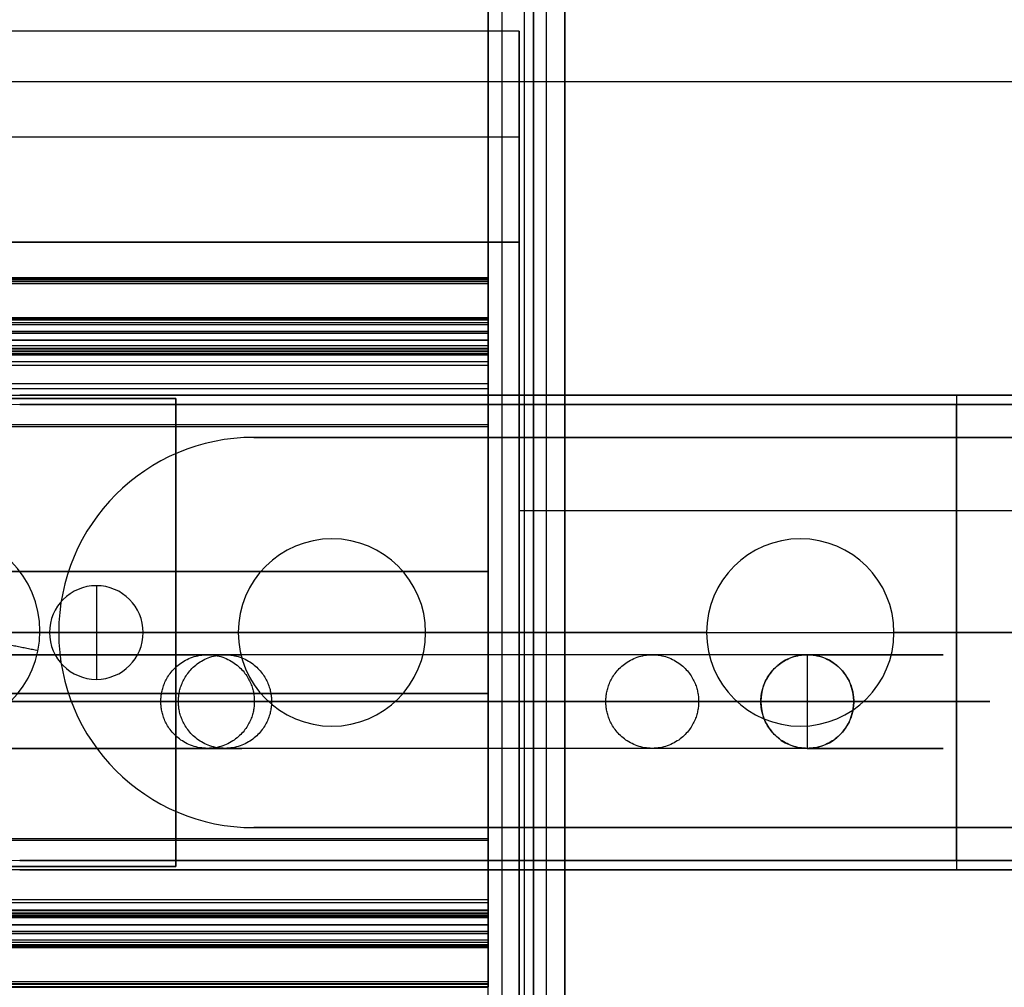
# Model space of a CAD drawing. Header units: millimetres. Extents: x -5.9 to 8.2, y -1.3 to -0.5.
# Tile 93 of 107: x 7.134 to 7.449, y -0.972 to -0.662. Entities that reach past the tile are written whole.
import ezdxf

# ---------------------------------------------------------------- set-up
doc = ezdxf.new("R2010")
doc.units = ezdxf.units.MM
doc.header["$MEASUREMENT"] = 0
for name, color, linetype, true_color in [('IGES level 1', 7, 'Continuous', 0xffffff), ('IGES level 15', 7, 'Continuous', 0xffffff), ('IGES level 24', 7, 'Continuous', 0xffffff), ('IGES level 3', 7, 'Continuous', 0xffffff), ('IGES level 47', 7, 'Continuous', 0xffffff), ('IGES level 5', 7, 'Continuous', 0xffffff), ('IGES level 55', 7, 'Continuous', 0xffffff), ('IGES level 57', 7, 'Continuous', 0xffffff)]:
    doc.layers.add(name, color=color, linetype=linetype, true_color=true_color)

msp = doc.modelspace()

# ---------------------------------------------------------------- linework, layer by layer
at = {"layer": 'IGES level 1'}
for centre, radius, start, end in [((7.13416, -0.85828, -10.16994), 0.076, 90, 270), ((7.13416, -0.85828, -10.16994), 0.076, 90, 270), ((7.20916, -0.85828, -10.16994), 0.0625, 90, 270), ((7.20916, -0.85828, -10.16994), 0.0625, 90, 270), ((7.20916, -0.85828, -10.31994), 0.0625, 90, 270), ((7.20916, -0.85828, -10.24494), 0.0625, 90, 270), ((7.20916, -0.85828, -10.31994), 0.0625, 90, 270), ((7.23416, -0.85828, -10.34494), 0.03, 90, 270), ((7.23416, -0.85828, -10.31994), 0.03, 90, 270), ((7.23416, -0.85828, -10.33244), 0.03, 90, 270), ((7.23416, -0.85828, -10.34494), 0.03, 90, 270), ((7.23416, -0.85828, -10.31994), 0.03, 90, 270), ((7.23416, -0.85828, -10.34494), 0.03, 270, 90), ((7.23416, -0.85828, -10.31994), 0.03, 270, 90), ((7.23416, -0.85828, -10.31994), 0.03, 270, 90), ((7.23416, -0.85828, -10.34494), 0.03, 270, 90), ((7.23416, -0.85828, -10.33244), 0.03, 270, 90)]:
    msp.add_arc(centre, radius, start, end, dxfattribs=at)
for points in [[(7.29416, -0.66571, -10.38395), (1.18416, -0.66571, -10.38395), (-4.92584, -0.66571, -10.38395)], [(7.29416, -0.66571, -10.38395), (1.18416, -0.66571, -10.38395), (-4.92584, -0.66571, -10.38395)], [(7.29416, -0.73328, -10.34494), (7.29416, -0.6995, -10.36445), (7.29416, -0.66571, -10.38395)], [(7.29416, -0.66571, -10.38395), (7.29416, -0.6995, -10.36445), (7.29416, -0.73328, -10.34494)], [(8.22916, -0.6819, -10.23566), (1.18416, -0.6819, -10.23566), (-5.86084, -0.6819, -10.23566)], [(8.22916, -0.6819, -10.42422), (7.76166, -0.6819, -10.42422), (7.29416, -0.6819, -10.42422)], [(7.29416, -1.02658, -10.438), (7.29416, -0.85828, -10.438), (7.29416, -0.68998, -10.438)], [(-4.92584, -0.6995, -10.36445), (1.18416, -0.6995, -10.36445), (7.29416, -0.6995, -10.36445)], [(7.29416, -0.73328, -10.34494), (1.18416, -0.73328, -10.34494), (-4.92584, -0.73328, -10.34494)], [(-4.92584, -0.73328, -10.34494), (1.18416, -0.73328, -10.34494), (7.29416, -0.73328, -10.34494)], [(7.29416, -0.98328, -10.34494), (7.29416, -0.85828, -10.34494), (7.29416, -0.73328, -10.34494)], [(7.29416, -0.73328, -10.34494), (7.29416, -0.85828, -10.34494), (7.29416, -0.98328, -10.34494)], [(7.13416, -0.78228, -10.14495), (7.43416, -0.78228, -10.14495), (7.73416, -0.78228, -10.14495)], [(7.13416, -0.78228, -10.14495), (7.13416, -0.78228, -10.15744), (7.13416, -0.78228, -10.16994)], [(7.13416, -0.78228, -10.16994), (7.43416, -0.78228, -10.16994), (7.73416, -0.78228, -10.16994)], [(7.73416, -0.78228, -10.14495), (7.43416, -0.78228, -10.14495), (7.13416, -0.78228, -10.14495)], [(7.13416, -0.78228, -10.14495), (7.13416, -0.78228, -10.15744), (7.13416, -0.78228, -10.16994)], [(7.13416, -0.78228, -10.15744), (7.43416, -0.78228, -10.15744), (7.73416, -0.78228, -10.15744)], [(7.73416, -0.78228, -10.16994), (7.43416, -0.78228, -10.16994), (7.13416, -0.78228, -10.16994)], [(7.43416, -0.78228, -10.16994), (7.43416, -0.78228, -10.15744), (7.43416, -0.78228, -10.14495)], [(7.43416, -0.78228, -10.16994), (7.43416, -0.78903, -10.16994), (7.43416, -0.79578, -10.16994)], [(7.20916, -0.79578, -10.16994), (7.43416, -0.79578, -10.16994), (7.65916, -0.79578, -10.16994)], [(7.20916, -0.79578, -10.16994), (7.20916, -0.79578, -10.24494), (7.20916, -0.79578, -10.31994)], [(7.65916, -0.79578, -10.31994), (7.43416, -0.79578, -10.31994), (7.20916, -0.79578, -10.31994)], [(7.20916, -0.79578, -10.31994), (7.20916, -0.79578, -10.24494), (7.20916, -0.79578, -10.16994)], [(7.20916, -0.79578, -10.16994), (7.43416, -0.79578, -10.16994), (7.65916, -0.79578, -10.16994)], [(7.65916, -0.79578, -10.24494), (7.43416, -0.79578, -10.24494), (7.20916, -0.79578, -10.24494)], [(7.65916, -0.79578, -10.31994), (7.43416, -0.79578, -10.31994), (7.20916, -0.79578, -10.31994)], [(7.43416, -0.79578, -10.31994), (7.43416, -0.79578, -10.24494), (7.43416, -0.79578, -10.16994)], [(7.43416, -0.79578, -10.31994), (7.43416, -0.85828, -10.31994), (7.43416, -0.92078, -10.31994)], [(7.1797, -0.80316, -10.31994), (7.1797, -0.80316, -10.24494), (7.1797, -0.80316, -10.16994)], [(8.22916, -0.81926, -10.5261), (7.76166, -0.81926, -10.5261), (7.29416, -0.81926, -10.5261)], [(7.23416, -0.82828, -10.31994), (7.23416, -0.82828, -10.33244), (7.23416, -0.82828, -10.34494)], [(7.23416, -0.82828, -10.34494), (7.23416, -0.82828, -10.33244), (7.23416, -0.82828, -10.31994)], [(7.22002, -0.83182, -10.34494), (7.22002, -0.83182, -10.33244), (7.22002, -0.83182, -10.31994)], [(7.2483, -0.83182, -10.34494), (7.2483, -0.83182, -10.33244), (7.2483, -0.83182, -10.31994)], [(7.14786, -0.84609, -10.31994), (7.14786, -0.84609, -10.24494), (7.14786, -0.84609, -10.16994)], [(7.20474, -0.85243, -10.34494), (7.20474, -0.85243, -10.33244), (7.20474, -0.85243, -10.31994)], [(7.26358, -0.85243, -10.34494), (7.26358, -0.85243, -10.33244), (7.26358, -0.85243, -10.31994)], [(6.72416, -0.85828, -10.34494), (6.96416, -0.85828, -10.34494), (7.20416, -0.85828, -10.34494)], [(7.11659, -0.85828, -10.16994), (7.13163, -0.85828, -10.16994), (7.14666, -0.85828, -10.16994)], [(7.14666, -0.85828, -10.31994), (7.17541, -0.85828, -10.31994), (7.20416, -0.85828, -10.31994)], [(7.26416, -0.85828, -10.34494), (7.27916, -0.85828, -10.34494), (7.29416, -0.85828, -10.34494)], [(7.26416, -0.85828, -10.31994), (7.49291, -0.85828, -10.31994), (7.72166, -0.85828, -10.31994)], [(7.29416, -0.85828, -10.52994), (7.29416, -0.85828, -10.43744), (7.29416, -0.85828, -10.34494)], [(7.21097, -0.87731, -10.34494), (7.21097, -0.87731, -10.33244), (7.21097, -0.87731, -10.31994)], [(7.25735, -0.87731, -10.34494), (7.25735, -0.87731, -10.33244), (7.25735, -0.87731, -10.31994)], [(7.23416, -0.88828, -10.34494), (7.23416, -0.88828, -10.33244), (7.23416, -0.88828, -10.31994)], [(7.23416, -0.88828, -10.31994), (7.23416, -0.88828, -10.33244), (7.23416, -0.88828, -10.34494)], [(7.16085, -0.89793, -10.31994), (7.16085, -0.89793, -10.24494), (7.16085, -0.89793, -10.16994)], [(7.65916, -0.92078, -10.16994), (7.43416, -0.92078, -10.16994), (7.20916, -0.92078, -10.16994)], [(7.20916, -0.92078, -10.31994), (7.20916, -0.92078, -10.24494), (7.20916, -0.92078, -10.16994)], [(7.20916, -0.92078, -10.31994), (7.43416, -0.92078, -10.31994), (7.65916, -0.92078, -10.31994)], [(7.65916, -0.92078, -10.16994), (7.43416, -0.92078, -10.16994), (7.20916, -0.92078, -10.16994)], [(7.20916, -0.92078, -10.16994), (7.20916, -0.92078, -10.24494), (7.20916, -0.92078, -10.31994)], [(7.20916, -0.92078, -10.24494), (7.43416, -0.92078, -10.24494), (7.65916, -0.92078, -10.24494)], [(7.20916, -0.92078, -10.31994), (7.43416, -0.92078, -10.31994), (7.65916, -0.92078, -10.31994)], [(7.43416, -0.92078, -10.16994), (7.43416, -0.92753, -10.16994), (7.43416, -0.93428, -10.16994)], [(7.43416, -0.92078, -10.31994), (7.43416, -0.92078, -10.24494), (7.43416, -0.92078, -10.16994)], [(7.73416, -0.93428, -10.14495), (7.43416, -0.93428, -10.14495), (7.13416, -0.93428, -10.14495)], [(7.13416, -0.93428, -10.16994), (7.13416, -0.93428, -10.15744), (7.13416, -0.93428, -10.14495)], [(7.13416, -0.93428, -10.16994), (7.43416, -0.93428, -10.16994), (7.73416, -0.93428, -10.16994)], [(7.73416, -0.93428, -10.14495), (7.43416, -0.93428, -10.14495), (7.13416, -0.93428, -10.14495)], [(7.13416, -0.93428, -10.14495), (7.13416, -0.93428, -10.15744), (7.13416, -0.93428, -10.16994)], [(7.13416, -0.93428, -10.15744), (7.43416, -0.93428, -10.15744), (7.73416, -0.93428, -10.15744)], [(7.13416, -0.93428, -10.16994), (7.43416, -0.93428, -10.16994), (7.73416, -0.93428, -10.16994)], [(7.43416, -0.93428, -10.16994), (7.43416, -0.93428, -10.15744), (7.43416, -0.93428, -10.14495)]]:
    msp.add_open_spline(points, degree=2, dxfattribs=at)
for knots in [[3, 3, 3, 3, 3.125, 3.125, 3.25, 3.25, 3.375, 3.375, 3.5, 3.5, 3.625, 3.625, 3.75, 3.75, 4, 4, 4, 4], [0, 0, 0, 0, 0.125, 0.125, 0.25, 0.25, 0.375, 0.375, 0.5, 0.5, 0.625, 0.625, 0.75, 0.75, 1, 1, 1, 1]]:
    msp.add_open_spline([(7.13416, -0.93428, -10.14495), (7.12402, -0.93428, -10.14495), (7.11408, -0.93225, -10.14408), (7.09573, -0.9246, -10.14121), (7.08737, -0.91897, -10.13924), (7.07349, -0.9051, -10.13537), (7.06785, -0.8967, -10.13345), (7.06022, -0.87845, -10.13075), (7.05817, -0.86839, -10.12995), (7.05815, -0.84835, -10.12994), (7.06014, -0.83835, -10.13072), (7.06785, -0.81981, -10.13345), (7.07345, -0.81151, -10.13535), (7.09435, -0.79061, -10.14118), (7.11387, -0.78228, -10.14495), (7.13416, -0.78228, -10.14495)], degree=3, knots=knots, dxfattribs=at)
at = {"layer": 'IGES level 15'}
for centre, radius, start, end in [((7.13416, -0.85828, -10.15494), 0.073, 90, 270), ((7.13416, -0.85828, -10.16994), 0.073, 90, 270), ((7.13416, -0.85828, -10.16244), 0.073, 90, 270), ((7.13416, -0.85828, -10.16994), 0.073, 90, 270), ((7.13416, -0.85828, -10.15494), 0.073, 90, 270), ((7.10916, -0.85786, -10.15494), 0.0315, 270, 90), ((7.10916, -0.85786, -10.15494), 0.0315, 270, 90), ((7.38416, -0.85828, -10.16994), 0.03, 90, 270), ((7.38416, -0.85828, -10.15494), 0.03, 90, 270), ((7.38416, -0.85828, -10.15494), 0.03, 90, 270), ((7.38416, -0.85828, -10.16994), 0.03, 90, 270), ((7.38416, -0.85828, -10.16244), 0.03, 90, 270), ((7.38416, -0.85828, -10.16994), 0.03, 270, 90), ((7.38416, -0.85828, -10.15494), 0.03, 270, 90), ((7.38416, -0.85828, -10.16244), 0.03, 270, 90), ((7.38416, -0.85828, -10.16994), 0.03, 270, 90), ((7.38416, -0.85828, -10.15494), 0.03, 270, 90)]:
    msp.add_arc(centre, radius, start, end, dxfattribs=at)
for points in [[(7.13416, -0.78528, -10.15494), (7.13416, -0.78528, -10.16244), (7.13416, -0.78528, -10.16994)], [(7.73416, -0.78528, -10.16994), (7.43416, -0.78528, -10.16994), (7.13416, -0.78528, -10.16994)], [(7.13416, -0.78528, -10.16994), (7.13416, -0.78528, -10.16244), (7.13416, -0.78528, -10.15494)], [(7.13416, -0.78528, -10.15494), (7.43416, -0.78528, -10.15494), (7.73416, -0.78528, -10.15494)], [(7.73416, -0.78528, -10.16244), (7.43416, -0.78528, -10.16244), (7.13416, -0.78528, -10.16244)], [(7.73416, -0.78528, -10.16994), (7.43416, -0.78528, -10.16994), (7.13416, -0.78528, -10.16994)], [(7.73416, -0.78528, -10.15494), (7.43416, -0.78528, -10.15494), (7.13416, -0.78528, -10.15494)], [(7.43416, -0.78528, -10.16994), (7.43416, -0.78528, -10.16244), (7.43416, -0.78528, -10.15494)], [(7.43416, -0.93128, -10.16994), (7.43416, -0.85828, -10.16994), (7.43416, -0.78528, -10.16994)], [(7.43416, -0.93128, -10.15494), (7.43416, -0.85828, -10.15494), (7.43416, -0.78528, -10.15494)], [(7.38416, -0.82828, -10.16994), (7.38416, -0.82828, -10.16244), (7.38416, -0.82828, -10.15494)], [(7.38416, -0.82828, -10.15494), (7.38416, -0.82828, -10.16244), (7.38416, -0.82828, -10.16994)], [(7.36097, -0.83925, -10.16994), (7.36097, -0.83925, -10.16244), (7.36097, -0.83925, -10.15494)], [(7.40735, -0.83925, -10.16994), (7.40735, -0.83925, -10.16244), (7.40735, -0.83925, -10.15494)], [(7.35416, -0.85828, -10.16994), (7.24016, -0.85828, -10.16994), (7.12616, -0.85828, -10.16994)], [(7.35416, -0.85828, -10.15494), (7.24741, -0.85828, -10.15494), (7.14066, -0.85828, -10.15494)], [(7.52316, -0.85828, -10.16994), (7.46866, -0.85828, -10.16994), (7.41416, -0.85828, -10.16994)], [(7.52316, -0.85828, -10.15494), (7.46866, -0.85828, -10.15494), (7.41416, -0.85828, -10.15494)], [(7.12583, -0.86118, -10.16944), (7.13294, -0.86259, -10.16219), (7.14005, -0.86401, -10.15494)], [(7.35474, -0.86413, -10.16994), (7.35474, -0.86413, -10.16244), (7.35474, -0.86413, -10.15494)], [(7.41358, -0.86413, -10.16994), (7.41358, -0.86413, -10.16244), (7.41358, -0.86413, -10.15494)], [(7.37002, -0.88474, -10.16994), (7.37002, -0.88474, -10.16244), (7.37002, -0.88474, -10.15494)], [(7.3983, -0.88474, -10.16994), (7.3983, -0.88474, -10.16244), (7.3983, -0.88474, -10.15494)], [(7.38416, -0.88828, -10.15494), (7.38416, -0.88828, -10.16244), (7.38416, -0.88828, -10.16994)], [(7.38416, -0.88828, -10.16994), (7.38416, -0.88828, -10.16244), (7.38416, -0.88828, -10.15494)], [(7.13416, -0.93128, -10.16994), (7.43416, -0.93128, -10.16994), (7.73416, -0.93128, -10.16994)], [(7.73416, -0.93128, -10.15494), (7.43416, -0.93128, -10.15494), (7.13416, -0.93128, -10.15494)], [(7.13416, -0.93128, -10.15494), (7.13416, -0.93128, -10.16244), (7.13416, -0.93128, -10.16994)], [(7.13416, -0.93128, -10.16244), (7.43416, -0.93128, -10.16244), (7.73416, -0.93128, -10.16244)], [(7.13416, -0.93128, -10.16994), (7.13416, -0.93128, -10.16244), (7.13416, -0.93128, -10.15494)], [(7.13416, -0.93128, -10.16994), (7.43416, -0.93128, -10.16994), (7.73416, -0.93128, -10.16994)], [(7.13416, -0.93128, -10.15494), (7.43416, -0.93128, -10.15494), (7.73416, -0.93128, -10.15494)], [(7.43416, -0.93128, -10.16994), (7.43416, -0.93128, -10.16244), (7.43416, -0.93128, -10.15494)]]:
    msp.add_open_spline(points, degree=2, dxfattribs=at)
at = {"layer": 'IGES level 24', "extrusion": (1, 0, 0)}
for radius, start, end in [(0.408, 0, 73.8272), (0.408, 180, 0), (0.408, 0, 73.8272), (0.408, 180, 0), (0.4, 180, 0)]:
    msp.add_arc((-0.85828, -10.7448, 7.28416), radius, start, end, dxfattribs=at)
at = {"layer": 'IGES level 24', "extrusion": (1, -8.55166e-31, 6.98296e-15)}
msp.add_arc((-0.85828, -10.7448, 7.28416), 0.4, 180, 0, dxfattribs=at)
at = {"layer": 'IGES level 24'}
for points in [[(-4.91584, -0.74464, -10.35294), (1.18416, -0.74464, -10.35294), (7.28416, -0.74464, -10.35294)], [(7.28416, -0.74464, -10.35294), (1.18416, -0.74464, -10.35294), (-4.91584, -0.74464, -10.35294)], [(-4.91584, -0.74578, -10.36094), (1.18416, -0.74578, -10.36094), (7.28416, -0.74578, -10.36094)], [(-4.91584, -0.74578, -10.36094), (1.18416, -0.74578, -10.36094), (7.28416, -0.74578, -10.36094)], [(7.28416, -0.83878, -10.35294), (7.28416, -0.79171, -10.35294), (7.28416, -0.74464, -10.35294)], [(7.28416, -0.83878, -10.35294), (7.28416, -0.79171, -10.35294), (7.28416, -0.74464, -10.35294)], [(7.28416, -0.74578, -10.36094), (7.28416, -0.79228, -10.36094), (7.28416, -0.83878, -10.36094)], [(7.28416, -0.74578, -10.36094), (7.28416, -0.79228, -10.36094), (7.28416, -0.83878, -10.36094)], [(7.28416, -0.77868, -11.14496), (1.18416, -0.77868, -11.14496), (-4.91584, -0.77868, -11.14496)], [(7.28416, -0.78024, -11.13711), (1.18416, -0.78024, -11.13711), (-4.91584, -0.78024, -11.13711)], [(7.28416, -0.79171, -10.35294), (1.18416, -0.79171, -10.35294), (-4.91584, -0.79171, -10.35294)], [(-4.91584, -0.79228, -10.36094), (1.18416, -0.79228, -10.36094), (7.28416, -0.79228, -10.36094)], [(-4.91584, -0.83878, -10.35294), (1.18416, -0.83878, -10.35294), (7.28416, -0.83878, -10.35294)], [(-4.91584, -0.83878, -10.36094), (1.18416, -0.83878, -10.36094), (7.28416, -0.83878, -10.36094)], [(7.28416, -0.83878, -10.35294), (1.18416, -0.83878, -10.35294), (-4.91584, -0.83878, -10.35294)], [(-4.91584, -0.83878, -10.35694), (1.18416, -0.83878, -10.35694), (7.28416, -0.83878, -10.35694)], [(7.28416, -0.83878, -10.36094), (1.18416, -0.83878, -10.36094), (-4.91584, -0.83878, -10.36094)], [(7.28416, -0.83878, -10.36094), (7.28416, -0.83878, -10.35694), (7.28416, -0.83878, -10.35294)], [(7.28416, -0.83878, -10.36094), (7.28416, -0.83878, -10.35694), (7.28416, -0.83878, -10.35294)], [(7.28416, -0.85828, -11.1528), (7.28416, -0.85828, -11.1488), (7.28416, -0.85828, -11.1448)], [(-4.91584, -0.87778, -10.36094), (1.18416, -0.87778, -10.36094), (7.28416, -0.87778, -10.36094)], [(7.28416, -0.87778, -10.36094), (1.18416, -0.87778, -10.36094), (-4.91584, -0.87778, -10.36094)], [(-4.91584, -0.87778, -10.35294), (1.18416, -0.87778, -10.35294), (7.28416, -0.87778, -10.35294)], [(7.28416, -0.87778, -10.35694), (1.18416, -0.87778, -10.35694), (-4.91584, -0.87778, -10.35694)], [(7.28416, -0.87778, -10.35294), (1.18416, -0.87778, -10.35294), (-4.91584, -0.87778, -10.35294)], [(7.28416, -0.87778, -10.36094), (7.28416, -0.92428, -10.36094), (7.28416, -0.97078, -10.36094)], [(7.28416, -0.87778, -10.35294), (7.28416, -0.87778, -10.35694), (7.28416, -0.87778, -10.36094)], [(7.28416, -0.97192, -10.35294), (7.28416, -0.92485, -10.35294), (7.28416, -0.87778, -10.35294)], [(7.28416, -0.97192, -10.35294), (7.28416, -0.92485, -10.35294), (7.28416, -0.87778, -10.35294)], [(7.28416, -0.87778, -10.35294), (7.28416, -0.87778, -10.35694), (7.28416, -0.87778, -10.36094)], [(7.28416, -0.87778, -10.36094), (7.28416, -0.92428, -10.36094), (7.28416, -0.97078, -10.36094)], [(-4.91584, -0.92428, -10.36094), (1.18416, -0.92428, -10.36094), (7.28416, -0.92428, -10.36094)], [(7.28416, -0.92485, -10.35294), (1.18416, -0.92485, -10.35294), (-4.91584, -0.92485, -10.35294)], [(7.28416, -0.97078, -10.36094), (1.18416, -0.97078, -10.36094), (-4.91584, -0.97078, -10.36094)], [(7.28416, -0.97078, -10.36094), (1.18416, -0.97078, -10.36094), (-4.91584, -0.97078, -10.36094)], [(-4.91584, -0.97192, -10.35294), (1.18416, -0.97192, -10.35294), (7.28416, -0.97192, -10.35294)], [(7.28416, -0.97192, -10.35294), (1.18416, -0.97192, -10.35294), (-4.91584, -0.97192, -10.35294)]]:
    msp.add_open_spline(points, degree=2, dxfattribs=at)
at = {"layer": 'IGES level 3'}
for centre, start, end in [((7.23416, -0.85828, -10.36094), 90, 270), ((7.23416, -0.85828, -10.37094), 90, 270), ((7.23416, -0.85828, -10.36594), 90, 270), ((7.23416, -0.85828, -10.37094), 90, 270), ((7.23416, -0.85828, -10.36094), 90, 270), ((7.23416, -0.85828, -10.37094), 270, 90), ((7.23416, -0.85828, -10.36094), 270, 90), ((7.23416, -0.85828, -10.37094), 270, 90), ((7.23416, -0.85828, -10.36094), 270, 90), ((7.23416, -0.85828, -10.36594), 270, 90)]:
    msp.add_arc(centre, 0.03, start, end, dxfattribs=at)
for points in [[(-4.91584, -0.74478, -10.44394), (1.18416, -0.74478, -10.44394), (7.28416, -0.74478, -10.44394)], [(-4.91584, -0.74478, -10.36094), (1.18416, -0.74478, -10.36094), (7.28416, -0.74478, -10.36094)], [(7.28416, -0.74478, -10.44394), (1.18416, -0.74478, -10.44394), (-4.91584, -0.74478, -10.44394)], [(-4.91584, -0.74478, -10.40244), (1.18416, -0.74478, -10.40244), (7.28416, -0.74478, -10.40244)], [(7.28416, -0.74478, -10.36094), (1.18416, -0.74478, -10.36094), (-4.91584, -0.74478, -10.36094)], [(7.28416, -0.74537, -10.44486), (1.18416, -0.74537, -10.44486), (-4.91584, -0.74537, -10.44486)], [(-4.91584, -0.74645, -10.44469), (1.18416, -0.74645, -10.44469), (7.28416, -0.74645, -10.44469)], [(7.28416, -0.74645, -10.44469), (1.18416, -0.74645, -10.44469), (-4.91584, -0.74645, -10.44469)], [(7.28416, -0.74478, -10.36094), (7.28416, -0.74478, -10.40244), (7.28416, -0.74478, -10.44394)], [(7.28416, -0.97178, -10.36094), (7.28416, -0.85828, -10.36094), (7.28416, -0.74478, -10.36094)], [(7.28416, -0.74478, -10.44394), (7.28416, -0.74478, -10.40244), (7.28416, -0.74478, -10.36094)], [(7.28416, -0.74478, -10.36094), (7.28416, -0.85828, -10.36094), (7.28416, -0.97178, -10.36094)], [(7.28416, -0.76828, -10.4032), (7.28416, -0.75653, -10.4032), (7.28416, -0.74478, -10.4032)], [(7.28416, -0.74645, -10.44469), (7.28416, -0.75736, -10.43492), (7.28416, -0.76828, -10.42516)], [(7.28416, -0.76828, -10.42516), (7.28416, -0.75736, -10.43492), (7.28416, -0.74645, -10.44469)], [(-4.91584, -0.75736, -10.43492), (1.18416, -0.75736, -10.43492), (7.28416, -0.75736, -10.43492)], [(7.28416, -0.76828, -10.37094), (1.18416, -0.76828, -10.37094), (-4.91584, -0.76828, -10.37094)], [(-4.91584, -0.76828, -10.42516), (1.18416, -0.76828, -10.42516), (7.28416, -0.76828, -10.42516)], [(7.28416, -0.76828, -10.37094), (1.18416, -0.76828, -10.37094), (-4.91584, -0.76828, -10.37094)], [(-4.91584, -0.76828, -10.39805), (1.18416, -0.76828, -10.39805), (7.28416, -0.76828, -10.39805)], [(7.28416, -0.76828, -10.42516), (1.18416, -0.76828, -10.42516), (-4.91584, -0.76828, -10.42516)], [(7.28416, -0.94828, -10.37094), (7.28416, -0.85828, -10.37094), (7.28416, -0.76828, -10.37094)], [(7.28416, -0.76828, -10.42516), (7.28416, -0.76828, -10.39805), (7.28416, -0.76828, -10.37094)], [(7.28416, -0.94828, -10.37094), (7.28416, -0.85828, -10.37094), (7.28416, -0.76828, -10.37094)], [(7.28416, -0.76828, -10.37094), (7.28416, -0.76828, -10.39805), (7.28416, -0.76828, -10.42516)], [(7.23416, -0.82828, -10.36094), (7.23416, -0.82828, -10.36594), (7.23416, -0.82828, -10.37094)], [(7.23416, -0.82828, -10.37094), (7.23416, -0.82828, -10.36594), (7.23416, -0.82828, -10.36094)], [(7.21097, -0.83925, -10.36094), (7.21097, -0.83925, -10.36594), (7.21097, -0.83925, -10.37094)], [(7.25735, -0.83925, -10.36094), (7.25735, -0.83925, -10.36594), (7.25735, -0.83925, -10.37094)], [(6.70416, -0.85828, -10.37094), (6.95416, -0.85828, -10.37094), (7.20416, -0.85828, -10.37094)], [(6.70416, -0.85828, -10.36094), (6.95416, -0.85828, -10.36094), (7.20416, -0.85828, -10.36094)], [(7.26416, -0.85828, -10.37094), (7.27416, -0.85828, -10.37094), (7.28416, -0.85828, -10.37094)], [(7.26416, -0.85828, -10.36094), (7.27416, -0.85828, -10.36094), (7.28416, -0.85828, -10.36094)], [(7.28416, -0.85828, -10.37094), (7.28416, -0.85828, -10.36594), (7.28416, -0.85828, -10.36094)], [(7.20474, -0.86413, -10.36094), (7.20474, -0.86413, -10.36594), (7.20474, -0.86413, -10.37094)], [(7.26358, -0.86413, -10.36094), (7.26358, -0.86413, -10.36594), (7.26358, -0.86413, -10.37094)], [(7.22002, -0.88474, -10.36094), (7.22002, -0.88474, -10.36594), (7.22002, -0.88474, -10.37094)], [(7.2483, -0.88474, -10.36094), (7.2483, -0.88474, -10.36594), (7.2483, -0.88474, -10.37094)], [(7.23416, -0.88828, -10.37094), (7.23416, -0.88828, -10.36594), (7.23416, -0.88828, -10.36094)], [(7.23416, -0.88828, -10.36094), (7.23416, -0.88828, -10.36594), (7.23416, -0.88828, -10.37094)], [(7.28416, -0.94828, -10.42516), (1.18416, -0.94828, -10.42516), (-4.91584, -0.94828, -10.42516)], [(-4.91584, -0.94828, -10.42516), (1.18416, -0.94828, -10.42516), (7.28416, -0.94828, -10.42516)], [(7.28416, -0.94828, -10.37094), (1.18416, -0.94828, -10.37094), (-4.91584, -0.94828, -10.37094)], [(-4.91584, -0.94828, -10.39805), (1.18416, -0.94828, -10.39805), (7.28416, -0.94828, -10.39805)], [(-4.91584, -0.94828, -10.37094), (1.18416, -0.94828, -10.37094), (7.28416, -0.94828, -10.37094)], [(7.28416, -0.97011, -10.44469), (7.28416, -0.9592, -10.43492), (7.28416, -0.94828, -10.42516)], [(7.28416, -0.94828, -10.42516), (7.28416, -0.94828, -10.39805), (7.28416, -0.94828, -10.37094)], [(7.28416, -0.97011, -10.44469), (7.28416, -0.9592, -10.43492), (7.28416, -0.94828, -10.42516)], [(7.28416, -0.94828, -10.42516), (7.28416, -0.94828, -10.39805), (7.28416, -0.94828, -10.37094)], [(7.28416, -0.97178, -10.4032), (7.28416, -0.96003, -10.4032), (7.28416, -0.94828, -10.4032)], [(-4.91584, -0.9592, -10.43492), (1.18416, -0.9592, -10.43492), (7.28416, -0.9592, -10.43492)], [(-4.91584, -0.97011, -10.44469), (1.18416, -0.97011, -10.44469), (7.28416, -0.97011, -10.44469)], [(-4.91584, -0.97011, -10.44469), (1.18416, -0.97011, -10.44469), (7.28416, -0.97011, -10.44469)], [(7.28416, -0.97105, -10.44491), (1.18416, -0.97105, -10.44491), (-4.91584, -0.97105, -10.44491)], [(-4.91584, -0.97178, -10.44394), (1.18416, -0.97178, -10.44394), (7.28416, -0.97178, -10.44394)], [(7.28416, -0.97178, -10.36094), (1.18416, -0.97178, -10.36094), (-4.91584, -0.97178, -10.36094)], [(-4.91584, -0.97178, -10.40244), (1.18416, -0.97178, -10.40244), (7.28416, -0.97178, -10.40244)], [(7.28416, -0.97178, -10.44394), (1.18416, -0.97178, -10.44394), (-4.91584, -0.97178, -10.44394)], [(-4.91584, -0.97178, -10.36094), (1.18416, -0.97178, -10.36094), (7.28416, -0.97178, -10.36094)], [(7.28416, -0.97178, -10.44394), (7.28416, -0.97178, -10.40244), (7.28416, -0.97178, -10.36094)], [(7.28416, -0.97178, -10.36094), (7.28416, -0.97178, -10.40244), (7.28416, -0.97178, -10.44394)]]:
    msp.add_open_spline(points, degree=2, dxfattribs=at)
at = {"layer": 'IGES level 47', "extrusion": (1, 5.82288e-15, 1.63977e-14)}
msp.add_arc((-0.85828, -9.02685, 7.28416), 1.4241, 266.12032, 273.87968, dxfattribs=at)
at = {"layer": 'IGES level 47', "extrusion": (1, 0, 0)}
for centre, radius, start, end in [((-0.85828, -9.02685, 7.28416), 1.4241, 266.12032, 273.87968), ((-0.76834, -10.41477, 7.28416), 0.001, 357.9134, 164.9412), ((-0.94822, -10.41477, 7.28416), 0.001, 15.0588, 180)]:
    msp.add_arc(centre, radius, start, end, dxfattribs=at)
at = {"layer": 'IGES level 47', "extrusion": (1, 2.54247e-16, 6.97833e-15)}
msp.add_arc((-0.76834, -10.41477, 7.28416), 0.001, 357.9134, 164.9412, dxfattribs=at)
at = {"layer": 'IGES level 47', "extrusion": (1, -2.54247e-16, -6.97833e-15)}
msp.add_arc((-0.70073, -10.41724, 7.28416), 0.06665, 177.9134, 180, dxfattribs=at)
at = {"layer": 'IGES level 47', "extrusion": (1, 5.45831e-13, -6.97833e-15)}
msp.add_arc((-0.70073, -10.41724, 7.28416), 0.06665, 177.9134, 180, dxfattribs=at)
at = {"layer": 'IGES level 47', "extrusion": (1, 6.52966e-15, 6.8395e-15)}
msp.add_arc((-0.85828, -9.02685, 7.28416), 1.4141, 266.52896, 273.47104, dxfattribs=at)
at = {"layer": 'IGES level 47', "extrusion": (1, -5.3048e-14, 9.89073e-13)}
msp.add_arc((-0.85828, -9.02685, 7.28416), 1.4141, 266.52896, 273.47104, dxfattribs=at)
at = {"layer": 'IGES level 47', "extrusion": (1, -1.81424e-15, 6.74317e-15)}
msp.add_arc((-0.94822, -10.41477, 7.28416), 0.001, 15.0588, 180, dxfattribs=at)
at = {"layer": 'IGES level 47', "extrusion": (1, 2.54079e-16, -6.97371e-15)}
msp.add_arc((-0.94822, -10.41477, 7.28416), 0.001, 180, 182.0866, dxfattribs=at)
at = {"layer": 'IGES level 47'}
for points in [[(7.28416, -0.75786, -10.44383), (1.18416, -0.75786, -10.44383), (-4.91584, -0.75786, -10.44383)], [(-4.91584, -0.75813, -10.44551), (1.18416, -0.75813, -10.44551), (7.28416, -0.75813, -10.44551)], [(7.28416, -0.75813, -10.44551), (1.18416, -0.75813, -10.44551), (-4.91584, -0.75813, -10.44551)], [(-4.91584, -0.75899, -10.44255), (1.18416, -0.75899, -10.44255), (7.28416, -0.75899, -10.44255)], [(-4.91584, -0.75899, -10.44255), (1.18416, -0.75899, -10.44255), (7.28416, -0.75899, -10.44255)], [(7.28416, -0.75978, -10.44703), (1.18416, -0.75978, -10.44703), (-4.91584, -0.75978, -10.44703)], [(-4.91584, -0.76192, -10.44768), (1.18416, -0.76192, -10.44768), (7.28416, -0.76192, -10.44768)], [(7.28416, -0.76192, -10.44768), (1.18416, -0.76192, -10.44768), (-4.91584, -0.76192, -10.44768)], [(7.28416, -0.76252, -10.44), (1.18416, -0.76252, -10.44), (-4.91584, -0.76252, -10.44)], [(7.28416, -0.76463, -10.43621), (1.18416, -0.76463, -10.43621), (-4.91584, -0.76463, -10.43621)], [(-4.91584, -0.76463, -10.43621), (1.18416, -0.76463, -10.43621), (7.28416, -0.76463, -10.43621)], [(7.28416, -0.77238, -10.43236), (7.28416, -0.76901, -10.43236), (7.28416, -0.76565, -10.43236)], [(7.28416, -0.76651, -10.42801), (1.18416, -0.76651, -10.42801), (-4.91584, -0.76651, -10.42801)], [(7.28416, -0.76734, -10.41481), (1.18416, -0.76734, -10.41481), (-4.91584, -0.76734, -10.41481)], [(7.28416, -0.76734, -10.41481), (1.18416, -0.76734, -10.41481), (-4.91584, -0.76734, -10.41481)], [(7.28416, -0.76737, -10.41587), (1.18416, -0.76737, -10.41587), (-4.91584, -0.76737, -10.41587)], [(-4.91584, -0.76738, -10.41724), (1.18416, -0.76738, -10.41724), (7.28416, -0.76738, -10.41724)], [(7.28416, -0.76738, -10.41724), (1.18416, -0.76738, -10.41724), (-4.91584, -0.76738, -10.41724)], [(7.28416, -0.76745, -10.41431), (1.18416, -0.76745, -10.41431), (-4.91584, -0.76745, -10.41431)], [(7.28416, -0.76814, -10.41379), (1.18416, -0.76814, -10.41379), (-4.91584, -0.76814, -10.41379)], [(7.28416, -0.76897, -10.414), (1.18416, -0.76897, -10.414), (-4.91584, -0.76897, -10.414)], [(-4.91584, -0.7693, -10.41451), (1.18416, -0.7693, -10.41451), (7.28416, -0.7693, -10.41451)], [(7.28416, -0.7693, -10.41451), (1.18416, -0.7693, -10.41451), (-4.91584, -0.7693, -10.41451)], [(7.28416, -0.77162, -10.42567), (1.18416, -0.77162, -10.42567), (-4.91584, -0.77162, -10.42567)], [(-4.91584, -0.77266, -10.43835), (1.18416, -0.77266, -10.43835), (7.28416, -0.77266, -10.43835)], [(-4.91584, -0.77266, -10.43835), (1.18416, -0.77266, -10.43835), (7.28416, -0.77266, -10.43835)], [(7.28416, -0.85828, -10.45094), (1.18416, -0.85828, -10.45094), (-4.91584, -0.85828, -10.45094)], [(7.28416, -0.85828, -10.44094), (1.18416, -0.85828, -10.44094), (-4.91584, -0.85828, -10.44094)], [(7.28416, -0.85828, -10.45094), (7.28416, -0.85828, -10.44594), (7.28416, -0.85828, -10.44094)], [(7.28416, -0.94389, -10.43835), (1.18416, -0.94389, -10.43835), (-4.91584, -0.94389, -10.43835)], [(7.28416, -0.94389, -10.43835), (1.18416, -0.94389, -10.43835), (-4.91584, -0.94389, -10.43835)], [(7.28416, -0.94484, -10.42633), (1.18416, -0.94484, -10.42633), (-4.91584, -0.94484, -10.42633)], [(7.28416, -0.95091, -10.43236), (7.28416, -0.94755, -10.43236), (7.28416, -0.94418, -10.43236)], [(-4.91584, -0.94725, -10.41451), (1.18416, -0.94725, -10.41451), (7.28416, -0.94725, -10.41451)], [(7.28416, -0.94725, -10.41451), (1.18416, -0.94725, -10.41451), (-4.91584, -0.94725, -10.41451)], [(7.28416, -0.94746, -10.41412), (1.18416, -0.94746, -10.41412), (-4.91584, -0.94746, -10.41412)], [(7.28416, -0.94817, -10.41377), (1.18416, -0.94817, -10.41377), (-4.91584, -0.94817, -10.41377)], [(7.28416, -0.94891, -10.41405), (1.18416, -0.94891, -10.41405), (-4.91584, -0.94891, -10.41405)], [(7.28416, -0.94922, -10.41477), (1.18416, -0.94922, -10.41477), (-4.91584, -0.94922, -10.41477)], [(-4.91584, -0.94922, -10.41481), (1.18416, -0.94922, -10.41481), (7.28416, -0.94922, -10.41481)], [(7.28416, -0.94922, -10.41479), (1.18416, -0.94922, -10.41479), (-4.91584, -0.94922, -10.41479)], [(-4.91584, -0.94922, -10.41477), (1.18416, -0.94922, -10.41477), (7.28416, -0.94922, -10.41477)], [(-4.91584, -0.94922, -10.41481), (1.18416, -0.94922, -10.41481), (7.28416, -0.94922, -10.41481)], [(7.28416, -0.9497, -10.42562), (1.18416, -0.9497, -10.42562), (-4.91584, -0.9497, -10.42562)], [(7.28416, -0.95193, -10.43621), (1.18416, -0.95193, -10.43621), (-4.91584, -0.95193, -10.43621)], [(-4.91584, -0.95193, -10.43621), (1.18416, -0.95193, -10.43621), (7.28416, -0.95193, -10.43621)], [(7.28416, -0.95404, -10.44), (1.18416, -0.95404, -10.44), (-4.91584, -0.95404, -10.44)], [(-4.91584, -0.95464, -10.44768), (1.18416, -0.95464, -10.44768), (7.28416, -0.95464, -10.44768)], [(7.28416, -0.95464, -10.44768), (1.18416, -0.95464, -10.44768), (-4.91584, -0.95464, -10.44768)], [(7.28416, -0.95678, -10.44703), (1.18416, -0.95678, -10.44703), (-4.91584, -0.95678, -10.44703)], [(7.28416, -0.95757, -10.44255), (1.18416, -0.95757, -10.44255), (-4.91584, -0.95757, -10.44255)], [(7.28416, -0.95757, -10.44255), (1.18416, -0.95757, -10.44255), (-4.91584, -0.95757, -10.44255)], [(7.28416, -0.95836, -10.44317), (1.18416, -0.95836, -10.44317), (-4.91584, -0.95836, -10.44317)], [(-4.91584, -0.95843, -10.44551), (1.18416, -0.95843, -10.44551), (7.28416, -0.95843, -10.44551)], [(7.28416, -0.95843, -10.44551), (1.18416, -0.95843, -10.44551), (-4.91584, -0.95843, -10.44551)], [(7.28416, -0.95866, -10.44505), (1.18416, -0.95866, -10.44505), (-4.91584, -0.95866, -10.44505)], [(7.28416, -0.95877, -10.44438), (1.18416, -0.95877, -10.44438), (-4.91584, -0.95877, -10.44438)], [(-4.91584, -0.95877, -10.44438), (1.18416, -0.95877, -10.44438), (7.28416, -0.95877, -10.44438)]]:
    msp.add_open_spline(points, degree=2, dxfattribs=at)
at = {"layer": 'IGES level 5'}
for points in [[(7.18416, -0.78328, -10.37094), (1.18416, -0.78328, -10.37094), (-4.81584, -0.78328, -10.37094)], [(-4.81584, -0.78328, -10.40094), (1.18416, -0.78328, -10.40094), (7.18416, -0.78328, -10.40094)], [(7.18416, -0.78328, -10.38594), (1.18416, -0.78328, -10.38594), (-4.81584, -0.78328, -10.38594)], [(-4.81584, -0.78328, -10.40094), (1.18416, -0.78328, -10.40094), (7.18416, -0.78328, -10.40094)], [(-4.81584, -0.78328, -10.37094), (1.18416, -0.78328, -10.37094), (7.18416, -0.78328, -10.37094)], [(7.18416, -0.78328, -10.40094), (7.18416, -0.78328, -10.38594), (7.18416, -0.78328, -10.37094)], [(7.18416, -0.93328, -10.37094), (7.18416, -0.85828, -10.37094), (7.18416, -0.78328, -10.37094)], [(7.18416, -0.78328, -10.37094), (7.18416, -0.78328, -10.38594), (7.18416, -0.78328, -10.40094)], [(7.18416, -0.78328, -10.40094), (7.18416, -0.85828, -10.40094), (7.18416, -0.93328, -10.40094)], [(7.18416, -0.93328, -10.38594), (7.18416, -0.85828, -10.38594), (7.18416, -0.78328, -10.38594)], [(7.18416, -0.78328, -10.40094), (7.18416, -0.85828, -10.40094), (7.18416, -0.93328, -10.40094)], [(7.18416, -0.78328, -10.37094), (7.18416, -0.85828, -10.37094), (7.18416, -0.93328, -10.37094)], [(6.70116, -0.85828, -10.37094), (6.94266, -0.85828, -10.37094), (7.18416, -0.85828, -10.37094)], [(6.71566, -0.85828, -10.40094), (6.94991, -0.85828, -10.40094), (7.18416, -0.85828, -10.40094)], [(7.18416, -0.85828, -10.37094), (7.18416, -0.85828, -10.38594), (7.18416, -0.85828, -10.40094)], [(-4.81584, -0.93328, -10.37094), (1.18416, -0.93328, -10.37094), (7.18416, -0.93328, -10.37094)], [(7.18416, -0.93328, -10.40094), (1.18416, -0.93328, -10.40094), (-4.81584, -0.93328, -10.40094)], [(-4.81584, -0.93328, -10.38594), (1.18416, -0.93328, -10.38594), (7.18416, -0.93328, -10.38594)], [(7.18416, -0.93328, -10.40094), (1.18416, -0.93328, -10.40094), (-4.81584, -0.93328, -10.40094)], [(7.18416, -0.93328, -10.37094), (1.18416, -0.93328, -10.37094), (-4.81584, -0.93328, -10.37094)], [(7.18416, -0.93328, -10.40094), (7.18416, -0.93328, -10.38594), (7.18416, -0.93328, -10.37094)], [(7.18416, -0.93328, -10.37094), (7.18416, -0.93328, -10.38594), (7.18416, -0.93328, -10.40094)]]:
    msp.add_open_spline(points, degree=2, dxfattribs=at)
at = {"layer": 'IGES level 55'}
for centre, start, end in [((7.15871, -0.85828, -0.29244), 90, 270), ((7.15871, -0.85828, -0.29244), 90, 270), ((7.15871, -0.85828, -0.23244), 90, 270), ((7.15871, -0.85828, -0.26244), 90, 270), ((7.15871, -0.85828, -0.23244), 90, 270), ((7.15871, -0.85828, -0.23244), 270, 90), ((7.15871, -0.85828, -0.29244), 270, 90), ((7.15871, -0.85828, -0.26244), 270, 90), ((7.15871, -0.85828, -0.29244), 270, 90), ((7.15871, -0.85828, -0.23244), 270, 90)]:
    msp.add_arc(centre, 0.015, start, end, dxfattribs=at)
at = {"layer": 'IGES level 55', "extrusion": (0, 1, 0)}
for radius in [0.02, 0.01]:
    msp.add_arc((-7.28871, -0.28244, -0.85828), radius, 180, 270, dxfattribs=at)
at = {"layer": 'IGES level 55'}
for points in [[(7.28871, -1.13828, -0.29244), (7.28871, -0.85828, -0.29244), (7.28871, -0.57828, -0.29244)], [(7.28871, -1.13828, -0.30244), (7.28871, -0.85828, -0.30244), (7.28871, -0.57828, -0.30244)], [(7.28871, -1.13828, -0.30244), (7.28871, -0.85828, -0.30244), (7.28871, -0.57828, -0.30244)], [(7.28871, -1.13828, -0.29244), (7.28871, -0.85828, -0.29244), (7.28871, -0.57828, -0.29244)], [(7.29578, -1.13828, -0.28951), (7.29578, -0.85828, -0.28951), (7.29578, -0.57828, -0.28951)], [(7.29871, -0.57828, -0.00244), (7.29871, -0.85828, -0.00244), (7.29871, -1.13828, -0.00244)], [(7.29871, -0.57828, -0.28244), (7.29871, -0.85828, -0.28244), (7.29871, -1.13828, -0.28244)], [(7.29871, -1.13828, -0.00244), (7.29871, -0.85828, -0.00244), (7.29871, -0.57828, -0.00244)], [(7.29871, -0.57828, -0.14244), (7.29871, -0.85828, -0.14244), (7.29871, -1.13828, -0.14244)], [(7.29871, -0.57828, -0.28244), (7.29871, -0.85828, -0.28244), (7.29871, -1.13828, -0.28244)], [(7.30285, -1.13828, -0.29659), (7.30285, -0.85828, -0.29659), (7.30285, -0.57828, -0.29659)], [(7.30871, -0.57828, -0.28244), (7.30871, -0.85828, -0.28244), (7.30871, -1.13828, -0.28244)], [(7.30871, -1.13828, -0.00244), (7.30871, -0.85828, -0.00244), (7.30871, -0.57828, -0.00244)], [(7.30871, -0.57828, -0.14244), (7.30871, -0.85828, -0.14244), (7.30871, -1.13828, -0.14244)], [(7.30871, -1.13828, -0.00244), (7.30871, -0.85828, -0.00244), (7.30871, -0.57828, -0.00244)], [(7.30871, -0.57828, -0.28244), (7.30871, -0.85828, -0.28244), (7.30871, -1.13828, -0.28244)], [(7.15871, -0.84328, -0.29244), (7.15871, -0.84328, -0.26244), (7.15871, -0.84328, -0.23244)], [(7.15871, -0.84328, -0.23244), (7.15871, -0.84328, -0.26244), (7.15871, -0.84328, -0.29244)], [(7.15871, -0.84328, -0.23244), (7.15871, -0.85828, -0.23244), (7.15871, -0.87328, -0.23244)], [(7.14712, -0.84876, -0.23244), (7.14712, -0.84876, -0.26244), (7.14712, -0.84876, -0.29244)], [(7.17031, -0.84876, -0.23244), (7.17031, -0.84876, -0.26244), (7.17031, -0.84876, -0.29244)], [(7.10871, -0.85828, -0.29244), (7.12621, -0.85828, -0.29244), (7.14371, -0.85828, -0.29244)], [(7.10871, -0.85828, -0.30244), (7.19871, -0.85828, -0.30244), (7.28871, -0.85828, -0.30244)], [(7.14371, -0.85828, -0.23244), (7.15871, -0.85828, -0.23244), (7.17371, -0.85828, -0.23244)], [(7.17371, -0.85828, -0.29244), (7.23121, -0.85828, -0.29244), (7.28871, -0.85828, -0.29244)], [(7.29871, -0.85828, -0.00244), (7.30371, -0.85828, -0.00244), (7.30871, -0.85828, -0.00244)], [(7.29871, -0.85828, -0.28244), (7.29871, -0.85828, -0.14244), (7.29871, -0.85828, -0.00244)], [(7.30871, -0.85828, -0.28244), (7.30871, -0.85828, -0.14244), (7.30871, -0.85828, -0.00244)], [(7.144, -0.86121, -0.23244), (7.144, -0.86121, -0.26244), (7.144, -0.86121, -0.29244)], [(7.17342, -0.86121, -0.23244), (7.17342, -0.86121, -0.26244), (7.17342, -0.86121, -0.29244)], [(7.15164, -0.87151, -0.23244), (7.15164, -0.87151, -0.26244), (7.15164, -0.87151, -0.29244)], [(7.15871, -0.87328, -0.23244), (7.15871, -0.87328, -0.26244), (7.15871, -0.87328, -0.29244)], [(7.15871, -0.87328, -0.29244), (7.15871, -0.87328, -0.26244), (7.15871, -0.87328, -0.23244)], [(7.16578, -0.87151, -0.23244), (7.16578, -0.87151, -0.26244), (7.16578, -0.87151, -0.29244)]]:
    msp.add_open_spline(points, degree=2, dxfattribs=at)
at = {"layer": 'IGES level 57', "extrusion": (0.12926, -6.43439e-17, 0.991611)}
msp.add_arc((-0.88038, -8.63626, -9.1089), 0.015, 270, 90, dxfattribs=at)
at = {"layer": 'IGES level 57', "extrusion": (0.12926, -6.51234e-17, 0.991611)}
msp.add_arc((-0.88038, -8.63626, -9.1089), 0.015, 90, 270, dxfattribs=at)
at = {"layer": 'IGES level 57'}
for points, knots in [([(7.3864, -0.86538, -10.1488), (7.46836, -0.86538, -9.52005), (7.38147, -0.86538, -8.27288), (7.00101, -0.86538, -6.50094), (6.86916, -0.86538, -5.26114), (6.93994, -0.86538, -4.14886), (7.09972, -0.86538, -3.29976), (7.21346, -0.86538, -2.32876), (7.19832, -0.86538, -1.36926), (7.10075, -0.86538, -0.66756), (7.04316, -0.86538, -0.1547)], [0, 0, 0, 0, 0.186667, 0.373333, 0.534401, 0.56, 0.706667, 0.788216, 0.853333, 1, 1, 1, 1]), ([(7.02825, -0.88038, -0.15637), (7.08579, -0.88038, -0.6692), (7.18329, -0.88038, -1.37086), (7.19855, -0.88038, -2.32805), (7.08493, -0.88038, -3.29681), (6.92498, -0.88038, -4.14685), (6.85421, -0.88038, -5.26125), (6.98626, -0.88038, -6.50414), (7.3666, -0.88038, -8.27572), (7.45348, -0.88038, -9.5197), (7.37152, -0.88038, -10.14686)], [-1, -1, -1, -1, -0.853333, -0.788216, -0.706667, -0.56, -0.534401, -0.373333, -0.186667, 0, 0, 0, 0]), ([(7.37152, -0.88038, -10.14686), (7.45348, -0.88038, -9.5197), (7.3666, -0.88038, -8.27572), (6.98626, -0.88038, -6.50414), (6.85421, -0.88038, -5.26125), (6.92498, -0.88038, -4.14685), (7.08493, -0.88038, -3.29681), (7.19855, -0.88038, -2.32805), (7.18329, -0.88038, -1.37086), (7.08579, -0.88038, -0.6692), (7.02825, -0.88038, -0.15637)], [0, 0, 0, 0, 0.186667, 0.373333, 0.534401, 0.56, 0.706667, 0.788216, 0.853333, 1, 1, 1, 1]), ([(7.40127, -0.88038, -10.15074), (7.48323, -0.88038, -9.52039), (7.39634, -0.88038, -8.27003), (7.01576, -0.88038, -6.49775), (6.88411, -0.88038, -5.26102), (6.95489, -0.88038, -4.15088), (7.11452, -0.88038, -3.3027), (7.22836, -0.88038, -2.32946), (7.21334, -0.88038, -1.36765), (7.1157, -0.88038, -0.66591), (7.05807, -0.88038, -0.15302)], [0, 0, 0, 0, 0.186667, 0.373333, 0.534401, 0.56, 0.706667, 0.788216, 0.853333, 1, 1, 1, 1]), ([(7.05807, -0.88038, -0.15302), (7.1157, -0.88038, -0.66591), (7.21334, -0.88038, -1.36765), (7.22836, -0.88038, -2.32946), (7.11452, -0.88038, -3.3027), (6.95489, -0.88038, -4.15088), (6.88411, -0.88038, -5.26102), (7.01576, -0.88038, -6.49775), (7.39634, -0.88038, -8.27003), (7.48323, -0.88038, -9.52039), (7.40127, -0.88038, -10.15074)], [-1, -1, -1, -1, -0.853333, -0.788216, -0.706667, -0.56, -0.534401, -0.373333, -0.186667, 0, 0, 0, 0]), ([(7.3864, -0.89538, -10.1488), (7.46836, -0.89538, -9.52005), (7.38147, -0.89538, -8.27288), (7.00101, -0.89538, -6.50094), (6.86916, -0.89538, -5.26114), (6.93994, -0.89538, -4.14886), (7.09972, -0.89538, -3.29976), (7.21346, -0.89538, -2.32876), (7.19832, -0.89538, -1.36926), (7.10075, -0.89538, -0.66756), (7.04316, -0.89538, -0.1547)], [0, 0, 0, 0, 0.186667, 0.373333, 0.534401, 0.56, 0.706667, 0.788216, 0.853333, 1, 1, 1, 1])]:
    msp.add_open_spline(points, degree=3, knots=knots, dxfattribs=at)
for points in [[(7.17936, -0.88038, -1.63597), (7.17936, -0.85038, -1.63597), (7.20931, -0.85038, -1.63435), (7.20931, -0.88038, -1.63435)], [(7.18499, -0.88038, -2.27557), (7.18499, -0.85038, -2.27557), (7.21482, -0.85038, -2.27671), (7.21482, -0.88038, -2.27671)], [(7.32189, -0.88038, -8.27731), (7.32189, -0.85038, -8.27731), (7.3516, -0.85038, -8.27309), (7.3516, -0.88038, -8.27309)], [(7.37152, -0.88038, -10.14686), (7.37152, -0.85038, -10.14686), (7.40127, -0.85038, -10.15074), (7.40127, -0.88038, -10.15074)], [(7.20931, -0.88038, -1.63435), (7.20931, -0.91038, -1.63435), (7.17936, -0.91038, -1.63597), (7.17936, -0.88038, -1.63597)], [(7.21482, -0.88038, -2.27671), (7.21482, -0.91038, -2.27671), (7.18499, -0.91038, -2.27557), (7.18499, -0.88038, -2.27557)], [(7.3516, -0.88038, -8.27309), (7.3516, -0.91038, -8.27309), (7.32189, -0.91038, -8.27731), (7.32189, -0.88038, -8.27731)], [(7.40127, -0.88038, -10.15074), (7.40127, -0.91038, -10.15074), (7.37152, -0.91038, -10.14686), (7.37152, -0.88038, -10.14686)]]:
    msp.add_rational_spline(points, [1, 0.333333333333, 0.333333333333, 1], degree=3, dxfattribs=at)
for points in [[(7.3864, -0.86538, -10.1488), (7.3864, -0.88038, -10.1488), (7.3864, -0.89538, -10.1488)], [(7.40127, -0.88038, -10.15074), (7.3864, -0.88038, -10.1488), (7.37152, -0.88038, -10.14686)]]:
    msp.add_open_spline(points, degree=2, dxfattribs=at)

doc.saveas('drawing.dxf')
